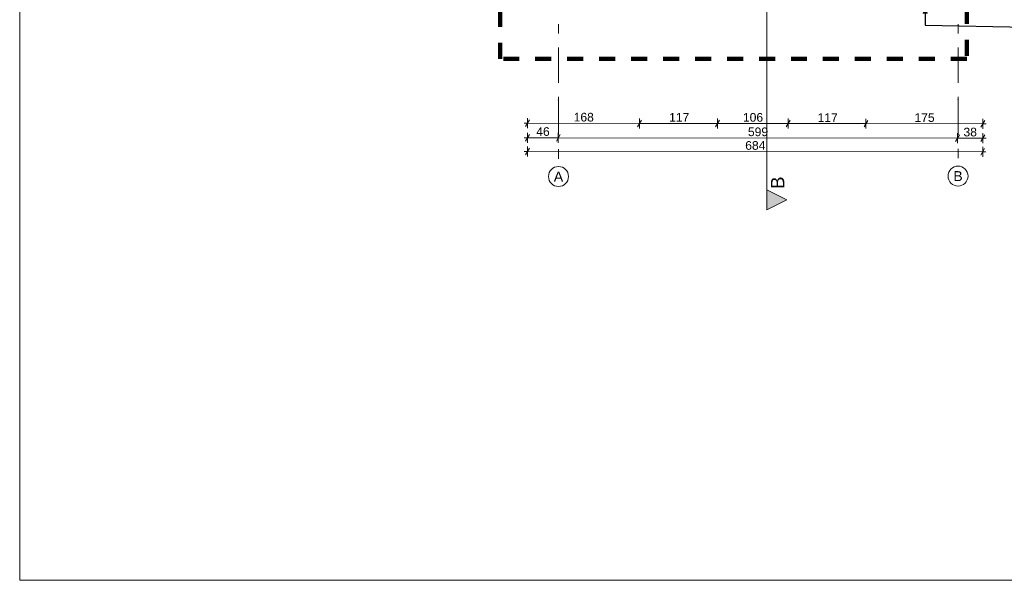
# Model space of a CAD drawing. Header units: centimetres. Extents: x -1436 to 1974, y -887 to 4352.
# Tile 1 of 105: x -767 to 712, y -887 to -45. Entities that reach past the tile are written whole.
import ezdxf
from ezdxf.enums import TextEntityAlignment as Align

# ---------------------------------------------------------------- set-up
doc = ezdxf.new("R2010")
doc.units = ezdxf.units.CM
doc.header["$MEASUREMENT"] = 0
doc.linetypes.add('Przerywana', pattern=[48, 24, -24])
doc.linetypes.add('Przerywana podwójnie', pattern=[109.361107, 52.916665, -21.166666, 14.111111, -21.166666])
doc.layers.add('103-Z Zakres opracowania_Nr_pióra__255', color=7, linetype='Continuous', lineweight=140, true_color=0x00a400)
for name, color, linetype in [('131-Z Drogi', 7, 'Continuous'), ('299-A Wymiary Opisy', 7, 'Continuous'), ('410-K Osie główne', 7, 'Continuous'), ('840-G Znaczniki ogólne', 7, 'Continuous')]:
    doc.layers.add(name, color=color, linetype=linetype)
for name, color, linetype, lineweight in [('131-Z Drogi_Nr_pióra__12', 7, 'Continuous', 13), ('299-A Wymiary Opisy_Nr_pióra__11', 7, 'Continuous', 0), ('410-K Osie główne_Nr_pióra__11', 7, 'Continuous', 0), ('410-K Osie główne_Nr_pióra__7', 7, 'Continuous', 20), ('840-G Znaczniki ogólne_Nr_pióra__11', 7, 'Continuous', 0), ('Nowe_199-Z Wymiary i opisy_Nr_pióra__135', 5, 'Continuous', 20)]:
    doc.layers.add(name, color=color, linetype=linetype, lineweight=lineweight)
doc.styles.add('STYL_AUTOMATYCZNY_1', font='arial.ttf')
doc.styles.add('STYL_AUTOMATYCZNY_2', font='arial.ttf')
doc.dimstyles.new('STYL_AUTOMATYCZNY__1', dxfattribs={"dimtxt": 13, "dimasz": 7.6, "dimexe": 0.18, "dimexo": 0.0625, "dimgap": 0, "dimtad": 1, "dimdec": 0, "dimzin": 0, "dimdsep": 46, "dimtxsty": 'STYL_AUTOMATYCZNY_1', "dimblk": 'ARROWHEAD_2', "dimblk1": 'ARROWHEAD_2', "dimblk2": 'ARROWHEAD_2', "dimcen": 0.09, "dimclrd": 7, "dimclre": 7, "dimclrt": 7, "dimadec": 0, "dimazin": 0, "dimtfac": 1, "dimtdec": 4, "dimtmove": 0, "dimatfit": 3, "dimfxl": 0, "dimtolj": 1, "dimtzin": 0, "dimarcsym": 0})
doc.dimstyles.new('STYL_AUTOMATYCZNY__3', dxfattribs={"dimtxt": 0.18, "dimasz": 14.592, "dimexe": 0.18, "dimexo": 0.0625, "dimgap": 0, "dimtad": 0, "dimtih": 1, "dimtoh": 1, "dimdec": 4, "dimzin": 0, "dimdsep": 46, "dimcen": 0.09, "dimadec": 0, "dimazin": 0, "dimtfac": 1, "dimtdec": 4, "dimtmove": 0, "dimatfit": 3, "dimldrblk": 'ARROWHEAD_5', "dimfxl": 0, "dimtolj": 1, "dimtzin": 0, "dimarcsym": 0})

# ---------------------------------------------------------------- blocks, each defined once
blk = doc.blocks.new('Strop_1_1', base_point=(-767, -887.3))
at = {"layer": '131-Z Drogi_Nr_pióra__12', "color": 7, "linetype": 'Continuous', "lineweight": 13, "flags": 128}
blk.add_lwpolyline([(-767, -887.3), (1974.1, -887.3), (1974.1, 4042.6), (-767, 4042.6)], close=True, dxfattribs=at)
blk = doc.blocks.new('Standardowy znacznik osi[24]_1', base_point=(42.1, 3403.4))
at = {"layer": '410-K Osie główne_Nr_pióra__11', "color": 7, "linetype": 'Przerywana podwójnie', "lineweight": 0}
for p, q in [((42.1, 3303.4), (42.1, -165.6)), ((42.1, -165.6), (42.1, -265.6))]:
    blk.add_line(p, q, dxfattribs=at)
blk.add_point((42.1, -165.6), dxfattribs=at)
blk.add_point((42.1, -165.6), dxfattribs=at)
at = {"layer": '410-K Osie główne_Nr_pióra__7', "color": 7, "linetype": 'Continuous', "lineweight": 20}
blk.add_circle((42.1, -280.6), 15, dxfattribs=at)
at = {"layer": '410-K Osie główne_Nr_pióra__11', "color": 7, "lineweight": 0, "style": 'STYL_AUTOMATYCZNY_2'}
for tag, p in [('AC_MarkerText_1_0', (42.1, 3425.9)), ('AC_MarkerText_1_1', (42.1, -273.1))]:
    blk.add_attdef(tag, text='', height=15, rotation=360, dxfattribs=at).set_placement(p, align=Align.TOP_CENTER)
blk = doc.blocks.new('Standardowy znacznik osi[25]_1', base_point=(642.1, 3403.4))
at = {"layer": '410-K Osie główne_Nr_pióra__11', "color": 7, "linetype": 'Przerywana podwójnie', "lineweight": 0}
for p, q in [((642.1, 3303.4), (642.1, -165)), ((642.1, -165), (642.1, -265))]:
    blk.add_line(p, q, dxfattribs=at)
blk.add_point((642.1, -165), dxfattribs=at)
blk.add_point((642.1, -165), dxfattribs=at)
at = {"layer": '410-K Osie główne_Nr_pióra__7', "color": 7, "linetype": 'Continuous', "lineweight": 20}
blk.add_circle((642.1, -280), 15, dxfattribs=at)
at = {"layer": '410-K Osie główne_Nr_pióra__11', "color": 7, "lineweight": 0, "style": 'STYL_AUTOMATYCZNY_2'}
for tag, p in [('AC_MarkerText_1_0', (642.1, 3425.9)), ('AC_MarkerText_1_1', (642.1, -272.5))]:
    blk.add_attdef(tag, text='', height=15, rotation=360, dxfattribs=at).set_placement(p, align=Align.TOP_CENTER)
blk = doc.blocks.new('*D110')
at = {"layer": '299-A Wymiary Opisy_Nr_pióra__11', "color": 7, "linetype": 'Continuous', "lineweight": 0}
for p, q in [((-1.6, -217.3), (-7.4, -227.3)), ((-4.5, -229.8), (-4.5, -214.8)), ((44.7, -217.4), (38.9, -227.4)), ((41.8, -229.9), (41.8, -214.9)), ((-9.4, -222.3), (-4.5, -222.3)), ((-4.5, -222.3), (41.8, -222.4)), ((41.8, -222.4), (641.2, -223.1))]:
    blk.add_line(p, q, dxfattribs=at)
at = {"layer": '299-A Wymiary Opisy_Nr_pióra__11', "color": 7, "lineweight": 0, "insert": (8.7, -219.7), "char_height": 13, "attachment_point": 7, "rotation": 359.928, "style": 'STYL_AUTOMATYCZNY_1'}
blk.add_mtext('\\A1;{\\pql;\\fArial|b0|i0|c238|p0;\\W1.000000;46}', dxfattribs=at)
blk = doc.blocks.new('ARROWHEAD_2')
at = {"color": 0, "linetype": 'Continuous', "lineweight": 0}
for p, q in [((0, 0), (-1, 0)), ((-0.38, -0.66), (0.38, 0.66))]:
    blk.add_line(p, q, dxfattribs=at)
blk = doc.blocks.new('*D111')
at = {"layer": '299-A Wymiary Opisy_Nr_pióra__11', "color": 7, "linetype": 'Continuous', "lineweight": 0}
for p, q in [((44.7, -217.4), (38.9, -227.4)), ((644.1, -218.1), (638.3, -228.1)), ((41.8, -222.4), (641.2, -223.1)), ((641.2, -223.1), (679.3, -223.2))]:
    blk.add_line(p, q, dxfattribs=at)
at = {"layer": '299-A Wymiary Opisy_Nr_pióra__11', "color": 7, "lineweight": 0, "insert": (326.6, -220.1), "char_height": 13, "attachment_point": 7, "rotation": 359.928, "style": 'STYL_AUTOMATYCZNY_1'}
blk.add_mtext('\\A1;{\\pql;\\fArial|b0|i0|c238|p0;\\W1.000000;599}', dxfattribs=at)
blk = doc.blocks.new('*D112')
at = {"layer": '299-A Wymiary Opisy_Nr_pióra__11', "color": 7, "linetype": 'Continuous', "lineweight": 0}
for p, q in [((644.1, -218.1), (638.3, -228.1)), ((641.2, -230.6), (641.2, -215.6)), ((676.4, -228.2), (682.2, -218.2)), ((679.3, -230.7), (679.3, -215.7)), ((41.8, -222.4), (641.2, -223.1)), ((641.2, -223.1), (679.3, -223.2)), ((679.3, -223.2), (684.2, -223.2))]:
    blk.add_line(p, q, dxfattribs=at)
at = {"layer": '299-A Wymiary Opisy_Nr_pióra__11', "color": 7, "lineweight": 0, "insert": (650.3, -220.5), "char_height": 13, "attachment_point": 7, "rotation": 359.928, "style": 'STYL_AUTOMATYCZNY_1'}
blk.add_mtext('\\A1;{\\pql;\\fArial|b0|i0|c238|p0;\\W1.000000;38}', dxfattribs=at)
blk = doc.blocks.new('*D113')
at = {"layer": '299-A Wymiary Opisy_Nr_pióra__11', "color": 7, "linetype": 'Continuous', "lineweight": 0}
for p, q in [((-4.5, -250.3), (-4.5, -235.3)), ((679.2, -251.2), (679.3, -236.2)), ((-9.4, -242.8), (-4.5, -242.8)), ((-1.6, -237.8), (-7.4, -247.8)), ((-4.5, -242.8), (679.2, -243.7)), ((676.4, -248.7), (682.1, -238.7)), ((679.2, -243.7), (684.1, -243.7))]:
    blk.add_line(p, q, dxfattribs=at)
at = {"layer": '299-A Wymiary Opisy_Nr_pióra__11', "color": 7, "lineweight": 0, "insert": (322.5, -240.6), "char_height": 13, "attachment_point": 7, "rotation": 359.928, "style": 'STYL_AUTOMATYCZNY_1'}
blk.add_mtext('\\A1;{\\pql;\\fArial|b0|i0|c238|p0;\\W1.000000;684}', dxfattribs=at)
blk = doc.blocks.new('*D114')
at = {"layer": '299-A Wymiary Opisy_Nr_pióra__11', "color": 7, "linetype": 'Continuous', "lineweight": 0}
for p, q in [((-9.4, -200.6), (-4.5, -200.6)), ((-1.6, -195.6), (-7.4, -205.6)), ((-4.5, -208.1), (-4.5, -193.1)), ((-4.5, -200.6), (163.9, -200.8)), ((166.8, -195.8), (161, -205.8)), ((163.9, -208.3), (163.9, -193.3)), ((163.9, -200.8), (280.9, -200.9))]:
    blk.add_line(p, q, dxfattribs=at)
at = {"layer": '299-A Wymiary Opisy_Nr_pióra__11', "color": 7, "lineweight": 0, "insert": (64.9, -198.1), "char_height": 13, "attachment_point": 7, "rotation": 359.928, "style": 'STYL_AUTOMATYCZNY_1'}
blk.add_mtext('\\A1;{\\pql;\\fArial|b0|i0|c238|p0;\\W1.000000;168}', dxfattribs=at)
blk = doc.blocks.new('*D115')
at = {"layer": '299-A Wymiary Opisy_Nr_pióra__11', "color": 7, "linetype": 'Continuous', "lineweight": 0}
for p, q in [((166.8, -195.8), (161, -205.8)), ((163.9, -200.8), (280.9, -200.9)), ((283.8, -195.9), (278, -205.9)), ((280.9, -200.9), (386.9, -201.1))]:
    blk.add_line(p, q, dxfattribs=at)
at = {"layer": '299-A Wymiary Opisy_Nr_pióra__11', "color": 7, "lineweight": 0, "insert": (208.2, -198.2), "char_height": 13, "attachment_point": 7, "rotation": 359.928, "style": 'STYL_AUTOMATYCZNY_1'}
blk.add_mtext('\\A1;{\\pql;\\fArial|b0|i0|c238|p0;\\W1.000000;117}', dxfattribs=at)
blk = doc.blocks.new('*D116')
at = {"layer": '299-A Wymiary Opisy_Nr_pióra__11', "color": 7, "linetype": 'Continuous', "lineweight": 0}
for p, q in [((163.9, -200.8), (280.9, -200.9)), ((283.8, -195.9), (278, -205.9)), ((280.9, -208.4), (280.9, -193.4)), ((280.9, -200.9), (386.9, -201.1)), ((389.8, -196.1), (384, -206.1)), ((386.9, -208.6), (386.9, -193.6)), ((386.9, -201.1), (503.9, -201.2))]:
    blk.add_line(p, q, dxfattribs=at)
at = {"layer": '299-A Wymiary Opisy_Nr_pióra__11', "color": 7, "lineweight": 0, "insert": (319.1, -198.4), "char_height": 13, "attachment_point": 7, "rotation": 359.928, "style": 'STYL_AUTOMATYCZNY_1'}
blk.add_mtext('\\A1;{\\pql;\\fArial|b0|i0|c238|p0;\\W1.000000;106}', dxfattribs=at)
blk = doc.blocks.new('*D117')
at = {"layer": '299-A Wymiary Opisy_Nr_pióra__11', "color": 7, "linetype": 'Continuous', "lineweight": 0}
for p, q in [((389.8, -196.1), (384, -206.1)), ((386.9, -201.1), (503.9, -201.2)), ((506.8, -196.2), (501, -206.2)), ((503.9, -201.2), (679.3, -201.4))]:
    blk.add_line(p, q, dxfattribs=at)
at = {"layer": '299-A Wymiary Opisy_Nr_pióra__11', "color": 7, "lineweight": 0, "insert": (431.2, -198.5), "char_height": 13, "attachment_point": 7, "rotation": 359.928, "style": 'STYL_AUTOMATYCZNY_1'}
blk.add_mtext('\\A1;{\\pql;\\fArial|b0|i0|c238|p0;\\W1.000000;117}', dxfattribs=at)
blk = doc.blocks.new('*D118')
at = {"layer": '299-A Wymiary Opisy_Nr_pióra__11', "color": 7, "linetype": 'Continuous', "lineweight": 0}
for p, q in [((386.9, -201.1), (503.9, -201.2)), ((506.8, -196.2), (501, -206.2)), ((503.9, -208.7), (503.9, -193.7)), ((503.9, -201.2), (679.3, -201.4)), ((676.4, -206.4), (682.2, -196.4)), ((679.3, -208.9), (679.3, -193.9)), ((679.3, -201.4), (684.2, -201.4))]:
    blk.add_line(p, q, dxfattribs=at)
at = {"layer": '299-A Wymiary Opisy_Nr_pióra__11', "color": 7, "lineweight": 0, "insert": (576.7, -198.7), "char_height": 13, "attachment_point": 7, "rotation": 359.928, "style": 'STYL_AUTOMATYCZNY_1'}
blk.add_mtext('\\A1;{\\pql;\\fArial|b0|i0|c238|p0;\\W1.000000;175}', dxfattribs=at)
blk = doc.blocks.new('Płaszczyzna odcinająca_1_1', base_point=(355.2, 3496.5))
at = {"layer": '840-G Znaczniki ogólne', "linetype": 'Continuous', "lineweight": 0, "true_color": 0x000000}
blk.add_hatch(color=18, dxfattribs=at).paths.add_polyline_path([(355.2, -330.5), (385.2, -315.5), (355.2, -300.5)])
at = {"layer": '840-G Znaczniki ogólne_Nr_pióra__11', "color": 7, "linetype": 'Continuous', "lineweight": 0}
blk.add_line((355.2, 3481.5), (355.2, -300.5), dxfattribs=at)
at = {"layer": '840-G Znaczniki ogólne_Nr_pióra__11', "color": 7, "linetype": 'Continuous', "lineweight": 0, "flags": 128}
blk.add_lwpolyline([(355.2, -330.5), (355.2, -300.5), (385.2, -315.5)], close=True, dxfattribs=at)
at = {"layer": '840-G Znaczniki ogólne_Nr_pióra__11', "color": 7, "lineweight": 0, "insert": (381.2, -299.2), "char_height": 20, "attachment_point": 7, "rotation": 90, "style": 'STYL_AUTOMATYCZNY_1'}
blk.add_mtext('\\A1;{\\pql;\\pt0;\\fArial|b0|i0|c238|p0;\\W1.000000;B}', dxfattribs=at)
blk = doc.blocks.new('ARROWHEAD_5')
at = {"linetype": 'Continuous', "lineweight": 0}
blk.add_hatch(color=0, dxfattribs=at).paths.add_polyline_path([(-1, 0.2679), (0, 0), (-1, -0.2679)])
at = {"color": 0, "linetype": 'Continuous', "lineweight": 0}
blk.add_line((0, 0), (-1, 0), dxfattribs=at)

msp = doc.modelspace()

# ---------------------------------------------------------------- linework, layer by layer
at = {"layer": '103-Z Zakres opracowania_Nr_pióra__255', "color": 94, "linetype": 'Przerywana', "lineweight": 140, "true_color": 0x00a400}
msp.add_lwpolyline([(-45.5, 3079.7), (654.4, 3079.7), (654.4, 2747.8), (1099.7, 2747.8), (1099.7, 2276.8), (655.3, 2276.8), (655.3, -103.9), (-45.5, -103.9)], close=True, dxfattribs=at)

# ---------------------------------------------------------------- block references
at = {"layer": '131-Z Drogi', "color": 7, "linetype": 'Continuous', "lineweight": 13}
msp.add_blockref('Strop_1_1', (-767, -887.3), dxfattribs=at)
at = {"layer": '410-K Osie główne', "color": 7, "linetype": 'Continuous', "lineweight": 20}
ref = msp.add_blockref('Standardowy znacznik osi[24]_1', (42.1, 3403.4), dxfattribs=at)
ref.add_attrib('AC_MarkerText_1_1', 'A', dxfattribs={"layer": '410-K Osie główne_Nr_pióra__11', "color": 7, "lineweight": 0, "height": 15, "rotation": 360, "style": 'STYL_AUTOMATYCZNY_2'}).set_placement((42.1, -273.1), align=Align.TOP_CENTER)
ref = msp.add_blockref('Standardowy znacznik osi[25]_1', (642.1, 3403.4), dxfattribs=at)
ref.add_attrib('AC_MarkerText_1_1', 'B', dxfattribs={"layer": '410-K Osie główne_Nr_pióra__11', "color": 7, "lineweight": 0, "height": 15, "rotation": 360, "style": 'STYL_AUTOMATYCZNY_2'}).set_placement((642.1, -272.5), align=Align.TOP_CENTER)
at = {"layer": '840-G Znaczniki ogólne', "color": 7, "lineweight": 0}
msp.add_blockref('Płaszczyzna odcinająca_1_1', (355.2, 3496.5), dxfattribs=at)

# ---------------------------------------------------------------- dimensions: what is measured, and where the dimension line sits
at = {"layer": '299-A Wymiary Opisy', "color": 7, "linetype": 'Continuous', "lineweight": 0}
for base, p1, p2, picture, middle in [((280.9, -200.9), (164.2, -3.3), (281.2, 59.6), '*D115', (223.1, -191.8)), ((386.9, -201.1), (281.2, 59.6), (387.2, -3.6), '*D116', (333.9, -191.9)), ((41.8, -222.4), (-4.2, -3.1), (42.1, -3.5), '*D110', (18.6, -213.3)), ((679.2, -243.7), (-4.2, -3.1), (679.5, -3.9), '*D113', (337.3, -234.1)), ((163.9, -200.8), (-4.2, -3.1), (164.2, -3.3), '*D114', (79.7, -191.6)), ((641.2, -223.1), (42.1, -3.5), (641.5, -3.9), '*D111', (341.5, -213.7)), ((679.3, -223.2), (641.5, -3.9), (679.5, -3.9), '*D112', (660.2, -214.1)), ((503.9, -201.2), (387.2, -3.6), (504.2, -3.7), '*D117', (446.1, -192)), ((679.3, -201.4), (504.2, -3.7), (679.5, -3.9), '*D118', (591.6, -192.2))]:
    dim = msp.add_linear_dim(base=base, p1=p1, p2=p2, angle=359.928, dimstyle='STYL_AUTOMATYCZNY__1', dxfattribs=at)
    dim.commit()
    dim.dimension.update_dxf_attribs({"geometry": picture, "text_midpoint": middle, "dimtype": 160, "text_rotation": 359.928})

# ---------------------------------------------------------------- leaders
at = {"layer": 'Nowe_199-Z Wymiary i opisy_Nr_pióra__135', "color": 5, "linetype": 'Continuous', "lineweight": 20, "annotation_type": 0, "has_hookline": 1, "hookline_direction": 0, "text_width": 300.3}
msp.add_leader([(592.8, -21.4), (592.8, -53.4), (819.7, -57.6)], dimstyle='STYL_AUTOMATYCZNY__3', dxfattribs=at)

doc.saveas('drawing.dxf')
